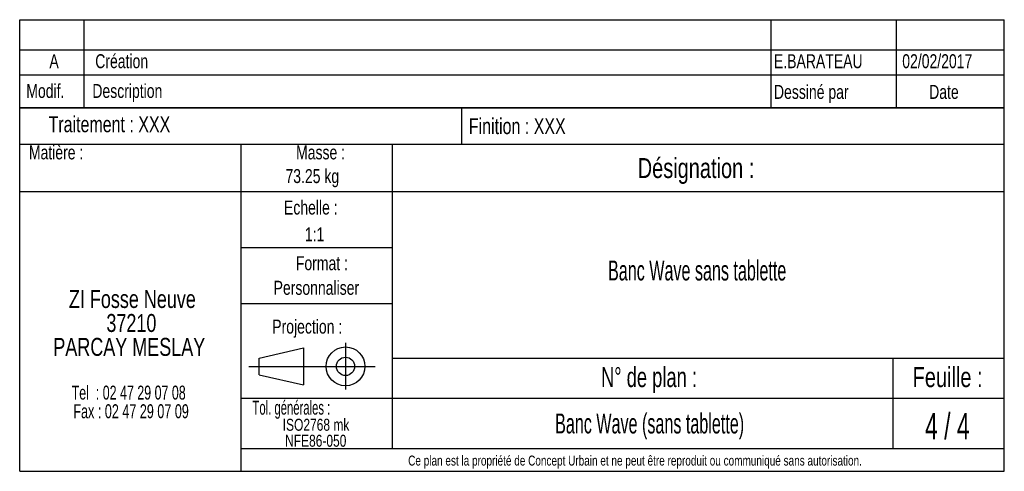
# Model space of a CAD drawing. Header units: millimetres. Extents: x 105 to 2940, y 116 to 1558.
# Tile 35 of 38: x 2646 to 2777, y 552 to 612. Entities that reach past the tile are written whole.
import ezdxf

# ---------------------------------------------------------------- set-up
doc = ezdxf.new("R2010")
doc.units = ezdxf.units.MM
doc.layers.add('FORMAT', color=7, linetype='Continuous')
doc.styles.add('SLDTEXTSTYLE0', font='TXT', dxfattribs={"width": 0.605})
doc.styles.add('SLDTEXTSTYLE1', font='TXT', dxfattribs={"width": 0.75})
doc.styles.add('SLDTEXTSTYLE2', font='TXT', dxfattribs={"width": 0.666667})
doc.styles.add('SLDTEXTSTYLE3', font='TXT', dxfattribs={"width": 0.675})
doc.styles.add('SLDTEXTSTYLE4', font='TXT', dxfattribs={"width": 0.65})
doc.styles.add('SLDTEXTSTYLE5', font='TXT', dxfattribs={"width": 0.6875})

# ---------------------------------------------------------------- blocks, each defined once
blk = doc.blocks.new('SW_NOTE_0')
at = {"layer": 'FORMAT', "color": 0, "attachment_point": 2}
for s, insert, char_height, style in [('ZI Fosse Neuve', (11.05, 3.07), 2.3813, 'SLDTEXTSTYLE1'), ('37210', (10.92, -0.11), 2.381, 'SLDTEXTSTYLE1'), ('PARCAY MESLAY', (10.64, -3.28), 2.3813, 'SLDTEXTSTYLE1'), ('Tel  : 02 47 29 07 08', (10.56, -9.61), 1.8521, 'SLDTEXTSTYLE2'), ('Fax : 02 47 29 07 09', (10.88, -12.08), 1.8521, 'SLDTEXTSTYLE3')]:
    blk.add_mtext(s, dxfattribs=dict(at, insert=insert, char_height=char_height, style=style))
blk = doc.blocks.new('SW_NOTE_0_1')
at = {"layer": 'FORMAT', "color": 0, "char_height": 1.587, "attachment_point": 2, "style": 'SLDTEXTSTYLE1'}
for s, insert in [('ISO2768 mk', (5.78, 2.05)), ('NFE86-050', (5.74, -0.07))]:
    blk.add_mtext(s, dxfattribs=dict(at, insert=insert))

msp = doc.modelspace()

# ---------------------------------------------------------------- linework, layer by layer
at = {"layer": 'FORMAT', "color": 7}
for p, q in [((2645.808, 607.939), (2645.808, 611.939)), ((2645.808, 611.939), (2776.568, 611.939)), ((2654.357, 607.939), (2654.357, 611.939)), ((2762.23, 607.939), (2762.23, 611.939)), ((2645.808, 600.231), (2645.808, 607.939)), ((2645.808, 607.939), (2776.568, 607.939)), ((2645.808, 607.939), (2776.568, 607.939)), ((2654.357, 600.231), (2654.357, 607.939)), ((2762.23, 600.231), (2762.23, 607.939)), ((2645.808, 604.615), (2776.568, 604.615)), ((2776.568, 600.231), (2645.808, 600.231)), ((2645.808, 552.051), (2645.808, 600.231)), ((2645.808, 600.231), (2776.568, 600.231)), ((2704.47, 600.231), (2704.47, 595.429)), ((2645.808, 595.429), (2776.568, 595.429)), ((2675.178, 595.429), (2675.178, 552.051)), ((2695.289, 595.429), (2695.289, 555.072)), ((2645.808, 589.135), (2695.289, 589.135)), ((2695.289, 589.135), (2776.568, 589.135)), ((2675.178, 581.744), (2695.289, 581.744)), ((2675.178, 574.283), (2695.289, 574.283)), ((2689.078, 569.074), (2689.078, 562.876)), ((2677.6, 567.059), (2683.498, 568.418)), ((2683.498, 568.418), (2683.498, 563.503)), ((2683.498, 568.418), (2683.498, 563.503)), ((2677.6, 564.862), (2677.6, 567.059)), ((2695.289, 567.069), (2776.568, 567.069)), ((2761.774, 567.069), (2761.774, 555.072)), ((2676.241, 565.96), (2693.01, 565.96)), ((2677.6, 564.862), (2683.498, 563.503)), ((2675.178, 561.765), (2776.568, 561.765)), ((2675.178, 555.072), (2776.568, 555.072))]:
    msp.add_line(p, q, dxfattribs=at)
at = {"layer": 'FORMAT'}
for p, q in [((2745.555, 611.939), (2745.555, 600.231)), ((2776.568, 552.051), (2776.568, 611.939)), ((2645.808, 552.051), (2776.568, 552.051))]:
    msp.add_line(p, q, dxfattribs=at)
at = {"layer": 'FORMAT', "color": 7}
for radius in [2.574, 1.214]:
    msp.add_circle((2689.078, 565.96), radius, dxfattribs=at)

# ---------------------------------------------------------------- block references
at = {"layer": 'FORMAT'}
for name, p in [('SW_NOTE_0', (2649.722, 573.02)), ('SW_NOTE_0_1', (2679.383, 556.963))]:
    msp.add_blockref(name, p, dxfattribs=at)

# ---------------------------------------------------------------- texts
for s, insert, char_height, attachment_point, style in [('A', (2650.375, 607.365), 1.852, 2, 'SLDTEXTSTYLE1'), ('Création', (2655.843, 607.365), 1.8521, 1, 'SLDTEXTSTYLE1'), ('E.BARATEAU', (2745.978, 607.364), 1.8521, 1, 'SLDTEXTSTYLE1'), ('02/02/2017', (2763.016, 607.364), 1.8521, 1, 'SLDTEXTSTYLE1'), ('Modif.', (2646.686, 603.417), 1.8521, 1, 'SLDTEXTSTYLE1'), ('Description', (2655.459, 603.417), 1.85208, 1, 'SLDTEXTSTYLE1'), ('Dessiné par', (2745.978, 603.292), 1.85208, 1, 'SLDTEXTSTYLE1'), ('Date', (2766.587, 603.292), 1.8521, 1, 'SLDTEXTSTYLE1'), ('Traitement : XXX', (2649.643, 599.136), 2.11667, 1, 'SLDTEXTSTYLE1'), ('Finition : XXX', (2705.457, 598.882), 2.11667, 1, 'SLDTEXTSTYLE1'), ('Matière :', (2647.031, 595.27), 1.8521, 1, 'SLDTEXTSTYLE1'), ('Masse :', (2685.767, 595.27), 1.8521, 2, 'SLDTEXTSTYLE1'), ('Désignation :', (2735.625, 593.59), 2.64583, 2, 'SLDTEXTSTYLE1'), ('73.25 kg', (2681.105, 592.125), 1.8521, 1, 'SLDTEXTSTYLE1'), ('Echelle :', (2680.909, 587.956), 1.8521, 1, 'SLDTEXTSTYLE1'), ('1:1', (2683.672, 584.399), 1.8521, 1, 'SLDTEXTSTYLE1'), ('Format :', (2685.943, 580.575), 1.8521, 2, 'SLDTEXTSTYLE1'), ('Banc Wave sans tablette', (2735.781, 580.001), 2.64583, 2, 'SLDTEXTSTYLE0'), ('Personnaliser', (2685.21, 577.31), 1.85208, 2, 'SLDTEXTSTYLE1'), ('Projection :', (2679.349, 572.165), 1.85208, 1, 'SLDTEXTSTYLE1'), ('N° de plan :', (2729.383, 565.861), 2.64583, 2, 'SLDTEXTSTYLE5'), ('Feuille :', (2769.038, 565.861), 2.6458, 2, 'SLDTEXTSTYLE1'), ('Tol. générales :', (2676.726, 561.413), 1.85208, 1, 'SLDTEXTSTYLE0'), ('Banc Wave (sans tablette)', (2729.465, 559.713), 2.64583, 2, 'SLDTEXTSTYLE0'), ('4 / 4', (2769.004, 559.787), 3.5, 2, 'SLDTEXTSTYLE4'), ('Ce plan est la propriété de Concept Urbain et ne peut être reproduit ou communiqué sans autorisation.', (2727.528, 554.134), 1.322917, 2, 'SLDTEXTSTYLE1')]:
    msp.add_mtext(s, dxfattribs=dict(at, insert=insert, char_height=char_height, attachment_point=attachment_point, style=style))

doc.saveas('drawing.dxf')
